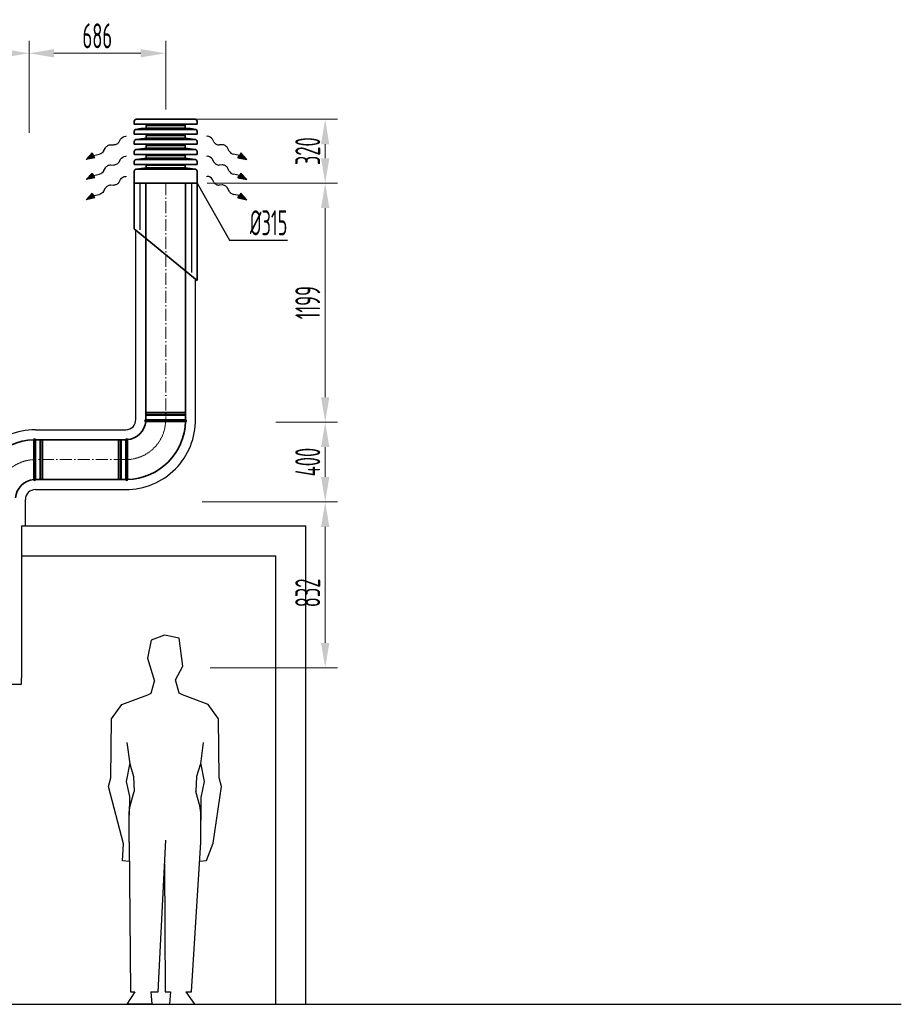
# Model space of a CAD drawing. Header units: millimetres. Extents: x 7400 to 85045, y 24168 to 123018.
# Tile 79 of 79: x 72082 to 76504, y 108547 to 113486. Entities that reach past the tile are written whole.
import ezdxf

# ---------------------------------------------------------------- set-up
doc = ezdxf.new("R2010")
doc.units = ezdxf.units.MM
for name, pattern in [('ACAD_ISO02W100', [15, 12, -3]), ('ACAD_ISO10W100', [18, 12, -3, 0, -3]), ('phl_thick', [0])]:
    doc.linetypes.add(name, pattern=pattern)
for name, color, linetype, lineweight in [('UT_KOTY - DIMENZE', 7, 'Continuous', 5), ('VZT_0D EHA (VÝFUK)', 14, 'Continuous', 35), ('VZT_13 EHA (VÝFUK) - OBRYS', 14, 'Continuous', 35), ('VZT_14 EHA (VÝFUK) - OSA', 14, 'ACAD_ISO10W100', 5), ('VZT_30 DISTRIBUČNÍ PRVKY - OBRYS', 1, 'Continuous', 35), ('VZT_50 POPIS - OBECNE', 7, 'Continuous', 13), ('VZT_60_KOTY - DIMENZE', 7, 'Continuous', 5)]:
    doc.layers.add(name, color=color, linetype=linetype, lineweight=lineweight)
doc.layers.add('VZT_15 EHA (VÝFUK) - NETISK', color=8, linetype='ACAD_ISO02W100', lineweight=5, plot=False)
doc.layers.add('VZT_IZOLACE - TEPELNÁ', color=6, linetype='IZOLACE TEPELNA')
doc.styles.add('EVORA_125', font='isocp.shx', dxfattribs={"width": 0.6, "height": 125})
doc.styles.add('ISOCP 2.5', font='isocp.shx', dxfattribs={"width": 0.6, "height": 2.5})
doc.styles.get("Standard").update_dxf_attribs({"font": 'arial.ttf'})
doc.linetypes.add('IZOLACE', pattern='A,0.00254,-2.54,[134,ltypeshp.shx,S=2.54,R=0,X=-2.54,Y=0],-5.08,[134,ltypeshp.shx,S=2.54,R=180,X=2.54,Y=0],-2.54', length=10.16254)
doc.linetypes.add('IZOLACE TEPELNA', pattern='A,12.7,-1.5,["T",Standard,S=2.54,R=0,X=0,Y=-1.27],-3', length=17.2)

msp = doc.modelspace()

# ---------------------------------------------------------------- linework, layer by layer
at = {"color": 8}
for p, q in [((72090.4, 110946.8), (73516.9, 110946.8)), ((73516.9, 108546.8), (73516.9, 110946.8)), ((73516.9, 108696.8), (73516.9, 110946.8)), ((72090.4, 110796.8), (73366.9, 110796.8)), ((73366.9, 108546.8), (73366.9, 110796.8)), ((67752.5, 108546.8), (76504.5, 108546.8))]:
    msp.add_line(p, q, dxfattribs=at)
for p, q in [((72808.7, 110398.3), (72741.6, 110373.9)), ((72881.3, 110382.6), (72808.7, 110398.3)), ((72741.6, 110373.9), (72722.1, 110283.7)), ((72900.8, 110243), (72881.3, 110382.6)), ((72722.1, 110283.7), (72757.3, 110167.4)), ((72862.7, 110174), (72900.8, 110243)), ((72740.6, 110108.3), (72757.3, 110167.4)), ((72881.3, 110108.3), (72862.7, 110174)), ((72594.9, 110050.7), (72724, 110098.4)), ((72724, 110098.4), (72740.6, 110108.3)), ((72897.9, 110098.4), (72881.3, 110108.3)), ((73027, 110050.7), (72897.9, 110098.4)), ((72542.1, 109978.5), (72594.9, 110050.7)), ((73079.9, 109978.5), (73027, 110050.7)), ((72539.2, 109682.9), (72542.1, 109978.5)), ((73082.7, 109682.9), (73079.9, 109978.5)), ((72619.9, 109860.3), (72633.6, 109753.5)), ((73002, 109860.3), (72988.3, 109753.5)), ((72633.7, 109757.3), (72615.4, 109663.8)), ((72633.6, 109753.5), (72652.8, 109689)), ((72988.3, 109753.5), (72969.1, 109689)), ((72988.2, 109757.3), (73006.5, 109663.8)), ((72527.6, 109638.7), (72539.2, 109682.9)), ((72615.4, 109663.8), (72632.1, 109588.6)), ((72652.8, 109689), (72655.9, 109614.7)), ((72969.1, 109689), (72966, 109614.7)), ((73006.5, 109663.8), (72989.8, 109584.4)), ((73094.3, 109638.7), (73082.7, 109682.9)), ((72602.4, 109351.9), (72527.6, 109638.7)), ((72636.5, 109542.7), (72655.9, 109614.7)), ((72985.4, 109542.7), (72966, 109614.7)), ((73051.9, 109355.8), (73094.3, 109638.7)), ((72632.1, 109588.6), (72631.2, 109496)), ((72989.8, 109584.4), (72990.7, 109471)), ((72631.1, 109359.5), (72631.2, 109508.7)), ((72631.2, 109508.7), (72636.5, 109542.7)), ((72990.7, 109508.7), (72985.4, 109542.7)), ((72990.8, 109359.5), (72990.7, 109508.7)), ((72598.2, 109266.7), (72602.4, 109351.9)), ((72631.1, 109359.5), (72638.1, 108609.8)), ((72775.9, 108609.8), (72815, 109369.6)), ((72943.7, 108609.8), (72990.8, 109359.5)), ((73018.9, 109268.2), (73051.9, 109355.8)), ((72632, 109262.9), (72598.2, 109266.7)), ((72985.1, 109264.4), (73018.9, 109268.2)), ((72808.8, 109249.5), (72812.2, 108609.8)), ((72659.4, 108609.8), (72619.5, 108546.8)), ((72638.1, 108609.8), (72659.4, 108609.8)), ((72739.3, 108609.8), (72775.9, 108609.8)), ((72739.3, 108609.8), (72744.9, 108547.9)), ((72812.2, 108609.8), (72837.6, 108609.8)), ((72837.6, 108609.8), (72833.9, 108548.3)), ((72915.7, 108609.8), (72943.7, 108609.8)), ((72915.7, 108609.8), (72959.2, 108547.2)), ((72744.9, 108547.9), (72619.5, 108546.8)), ((72833.9, 108548.3), (72959.2, 108547.2))]:
    msp.add_line(p, q)
at = {"layer": 'UT_KOTY - DIMENZE'}
for p, q in [((72128.5, 112917.6), (72128.5, 113379.8)), ((72128.5, 113004.9), (72128.5, 113379.8)), ((72814.1, 113036), (72814.1, 113379.8)), ((72689.1, 113317.3), (72253.5, 113317.3)), ((72864.1, 112986), (73676.8, 112986)), ((73614.3, 112791), (73614.3, 112861)), ((73021.6, 112666), (73676.8, 112666)), ((73407, 112666), (73676.8, 112666)), ((73614.3, 111591.8), (73614.3, 112541)), ((73365.9, 111466.8), (73676.8, 111466.8)), ((73407, 111466.8), (73676.8, 111466.8)), ((73614.3, 111191.8), (73614.3, 111341.8)), ((72996.9, 111066.8), (73676.8, 111066.8)), ((73037.3, 111066.8), (73676.8, 111066.8)), ((73614.3, 110359.7), (73614.3, 110941.8)), ((73037.3, 110234.7), (73676.8, 110234.7))]:
    msp.add_line(p, q, dxfattribs=at)
for points in [[(72003.5, 113338.1), (72003.5, 113296.5), (72128.5, 113317.3)], [(72253.5, 113338.1), (72253.5, 113296.5), (72128.5, 113317.3)], [(72689.1, 113338.1), (72689.1, 113296.5), (72814.1, 113317.3)], [(73593.5, 112861), (73635.1, 112861), (73614.3, 112986)], [(73593.5, 112791), (73635.1, 112791), (73614.3, 112666)], [(73593.5, 112541), (73635.1, 112541), (73614.3, 112666)], [(73593.5, 111591.8), (73635.1, 111591.8), (73614.3, 111466.8)], [(73593.5, 111341.8), (73635.1, 111341.8), (73614.3, 111466.8)], [(73593.5, 111191.8), (73635.1, 111191.8), (73614.3, 111066.8)], [(73593.5, 110941.8), (73635.1, 110941.8), (73614.3, 111066.8)], [(73593.5, 110359.7), (73635.1, 110359.7), (73614.3, 110234.7)]]:
    msp.add_solid(points, dxfattribs=at)
at = {"layer": 'VZT_0D EHA (VÝFUK)'}
for p, q in [((72656.6, 112666), (72656.6, 112435.8)), ((72971.6, 112666), (72971.6, 112178.3)), ((72656.6, 112435.8), (72971.6, 112178.3))]:
    msp.add_line(p, q, dxfattribs=at)
at = {"layer": 'VZT_13 EHA (VÝFUK) - OBRYS'}
for p, q in [((72914.1, 111478.8), (72714.1, 111478.8)), ((72814.1, 111470.8), (72914.1, 111470.8)), ((72152.4, 111278.8), (72152.4, 111378.8)), ((72160.4, 111178.8), (72160.4, 111378.8)), ((72614.1, 111378.8), (72614.1, 111178.8)), ((72622.1, 111278.9), (72622.1, 111178.8))]:
    msp.add_line(p, q, dxfattribs=at)
for points in [[(72714.1, 111478.8), (72714.1, 112666)], [(72914.1, 111478.8), (72914.1, 112666)], [(72160.4, 111378.8), (72614.1, 111378.8)], [(72160.4, 111178.8), (72614.1, 111178.8)]]:
    msp.add_lwpolyline(points, dxfattribs=at)
for centre, radius, start, end in [((72714.1, 111474.8), 4, 90, 265.4188), ((72914.1, 111474.8), 4, 270, 90), ((72614.1, 111478.8), 300, 271.5281, 358.4719), ((72614.1, 111478.8), 100, 274.5812, 355.4188), ((72160.4, 111078.8), 300, 91.5281, 178.4719), ((72156.4, 111378.8), 4, 0, 180), ((72618.1, 111378.8), 4, 4.5812, 180), ((72160.4, 111078.8), 100, 94.5812, 175.4188), ((72156.4, 111178.8), 4, 184.5812, 0), ((72618.1, 111178.8), 4, 180, 0)]:
    msp.add_arc(centre, radius, start, end, dxfattribs=at)
for points, knots in [([(72814.1, 111470.8), (72801.4, 111470.8), (72788.9, 111470.8), (72765.1, 111470.8), (72754, 111470.8), (72735.1, 111470.8), (72727.6, 111470.8), (72717, 111470.8), (72714.2, 111470.8), (72713.8, 111470.8), (72713.8, 111470.8), (72713.8, 111470.8)], [157.533456, 157.533456, 157.533456, 157.533456, 195.393508, 195.393508, 234.551342, 234.551342, 273.721472, 273.721472, 312.806301, 312.806301, 315.294186, 315.294186, 315.294186, 315.294186]), ([(72622.1, 111379.2), (72622.1, 111379.2), (72622.1, 111376.9), (72622.1, 111368), (72622.1, 111361), (72622.1, 111343.2), (72622.1, 111332.6), (72622.1, 111308.8), (72622.1, 111296), (72622.1, 111281.6), (72622.1, 111280.3), (72622.1, 111278.9)], [315.294186, 315.294186, 315.294186, 315.294186, 351.735982, 351.735982, 390.710875, 390.710875, 429.832624, 429.832624, 468.991563, 468.991563, 473.053633, 473.053633, 473.053633, 473.053633]), ([(72152.4, 111178.5), (72152.4, 111178.5), (72152.4, 111180.7), (72152.4, 111189.7), (72152.4, 111196.6), (72152.4, 111214.4), (72152.4, 111225.1), (72152.4, 111248.8), (72152.4, 111261.7), (72152.4, 111276), (72152.4, 111277.4), (72152.4, 111278.8)], [315.294186, 315.294186, 315.294186, 315.294186, 351.735982, 351.735982, 390.710875, 390.710875, 429.832624, 429.832624, 468.991563, 468.991563, 473.053633, 473.053633, 473.053633, 473.053633])]:
    msp.add_open_spline(points, degree=3, knots=knots, dxfattribs=at)
at = {"layer": 'VZT_14 EHA (VÝFUK) - OSA', "ltscale": 5}
for points in [[(72814.1, 112666), (72814.1, 111478.8)], [(72614.1, 111278.8), (72160.4, 111278.8)]]:
    msp.add_lwpolyline(points, dxfattribs=at)
at = {"layer": 'VZT_14 EHA (VÝFUK) - OSA', "ltscale": 0.3}
for points in [[(72614.1, 111278.8), (72614.1, 111278.8, 0.414214), (72814.1, 111478.8), (72814.1, 111478.8)], [(72160.4, 111278.8), (72160.4, 111278.8, 0.414214), (71960.4, 111078.8), (71960.4, 111078.8)]]:
    msp.add_lwpolyline(points, format="xyb", dxfattribs=at)
at = {"layer": 'VZT_15 EHA (VÝFUK) - NETISK', "ltscale": 0.4}
for p, q in [((72714.1, 111512.3), (72914.1, 111512.3)), ((72714.1, 111512.3), (72714.1, 111511.8)), ((72714.1, 111511.8), (72914.1, 111511.8)), ((72714.1, 111504.8), (72914.1, 111504.8)), ((72714.1, 111504.8), (72714.1, 111504.3)), ((72714.1, 111504.3), (72914.1, 111504.3)), ((72715.1, 111516.8), (72913.1, 111516.8)), ((72715.1, 111516.8), (72715.1, 111512.8)), ((72715.1, 111512.8), (72913.1, 111512.8)), ((72715.1, 111500.8), (72913.1, 111500.8)), ((72715.1, 111500.8), (72715.1, 111478.8)), ((72716.1, 111512.8), (72716.1, 111512.3)), ((72716.1, 111511.8), (72716.1, 111504.8)), ((72716.1, 111504.3), (72716.1, 111500.8)), ((72912.1, 111512.8), (72912.1, 111512.3)), ((72912.1, 111511.8), (72912.1, 111504.8)), ((72912.1, 111504.3), (72912.1, 111500.8)), ((72913.1, 111516.8), (72913.1, 111512.8)), ((72913.1, 111500.8), (72913.1, 111478.8)), ((72914.1, 111512.3), (72914.1, 111511.8)), ((72914.1, 111504.8), (72914.1, 111504.3)), ((72160.4, 111377.8), (72182.4, 111377.8)), ((72182.4, 111179.8), (72182.4, 111377.8)), ((72182.4, 111376.8), (72185.9, 111376.8)), ((72185.9, 111178.8), (72185.9, 111378.8)), ((72185.9, 111378.8), (72186.4, 111378.8)), ((72186.4, 111178.8), (72186.4, 111378.8)), ((72186.4, 111376.8), (72193.4, 111376.8)), ((72193.4, 111178.8), (72193.4, 111378.8)), ((72193.4, 111378.8), (72193.9, 111378.8)), ((72193.9, 111178.8), (72193.9, 111378.8)), ((72193.9, 111376.8), (72194.4, 111376.8)), ((72194.4, 111179.8), (72194.4, 111377.8)), ((72194.4, 111377.8), (72198.4, 111377.8)), ((72198.4, 111179.8), (72198.4, 111377.8)), ((72576.1, 111377.8), (72576.1, 111179.8)), ((72580.1, 111377.8), (72576.1, 111377.8)), ((72580.1, 111377.8), (72580.1, 111179.8)), ((72580.6, 111376.8), (72580.1, 111376.8)), ((72580.6, 111378.8), (72580.6, 111178.8)), ((72581.1, 111378.8), (72580.6, 111378.8)), ((72581.1, 111378.8), (72581.1, 111178.8)), ((72588.1, 111376.8), (72581.1, 111376.8)), ((72588.1, 111378.8), (72588.1, 111178.8)), ((72588.6, 111378.8), (72588.1, 111378.8)), ((72588.6, 111378.8), (72588.6, 111178.8)), ((72592.1, 111376.8), (72588.6, 111376.8)), ((72592.1, 111377.8), (72592.1, 111179.8)), ((72614.1, 111377.8), (72592.1, 111377.8)), ((72160.4, 111179.8), (72182.4, 111179.8)), ((72182.4, 111180.8), (72185.9, 111180.8)), ((72185.9, 111178.8), (72186.4, 111178.8)), ((72186.4, 111180.8), (72193.4, 111180.8)), ((72193.4, 111178.8), (72193.9, 111178.8)), ((72193.9, 111180.8), (72194.4, 111180.8)), ((72194.4, 111179.8), (72198.4, 111179.8)), ((72580.1, 111179.8), (72576.1, 111179.8)), ((72580.6, 111180.8), (72580.1, 111180.8)), ((72581.1, 111178.8), (72580.6, 111178.8)), ((72588.1, 111180.8), (72581.1, 111180.8)), ((72588.6, 111178.8), (72588.1, 111178.8)), ((72592.1, 111180.8), (72588.6, 111180.8)), ((72614.1, 111179.8), (72592.1, 111179.8))]:
    msp.add_line(p, q, dxfattribs=at)
at = {"layer": 'VZT_30 DISTRIBUČNÍ PRVKY - OBRYS', "linetype": 'phl_thick'}
for points in [[(72971.8, 112961.5), (72971.8, 112975.8, 0.414214), (72961.6, 112986), (72666.6, 112986, 0.414214), (72656.5, 112975.8), (72656.5, 112961.5)], [(72971.8, 112911.1), (72971.8, 112925.4, 0.414214), (72961.6, 112935.6), (72666.6, 112935.6, 0.414214), (72656.5, 112925.4), (72656.5, 112911.1)], [(72971.8, 112860.7), (72971.8, 112875, 0.414214), (72961.6, 112885.2), (72666.6, 112885.2, 0.414214), (72656.5, 112875), (72656.5, 112860.7)], [(72971.8, 112810.3), (72971.8, 112824.6, 0.414214), (72961.6, 112834.8), (72666.6, 112834.8, 0.414214), (72656.5, 112824.6), (72656.5, 112810.3)], [(72971.8, 112759.9), (72971.8, 112774.2, 0.414214), (72961.6, 112784.4), (72666.6, 112784.4, 0.414214), (72656.5, 112774.2), (72656.5, 112759.9)]]:
    msp.add_lwpolyline(points, format="xyb", close=True, dxfattribs=at)
for points in [[(72911.4, 112941.6), (72911.4, 112955.7), (72716.9, 112955.7), (72716.9, 112941.6)], [(72911.4, 112891.2), (72911.4, 112905.3), (72716.9, 112905.3), (72716.9, 112891.2)], [(72911.4, 112840.8), (72911.4, 112854.9), (72716.9, 112854.9), (72716.9, 112840.8)], [(72911.4, 112790.4), (72911.4, 112804.5), (72716.9, 112804.5), (72716.9, 112790.4)], [(72717, 112742), (72717, 112756.1), (72911.3, 112756.1), (72911.3, 112742)]]:
    msp.add_lwpolyline(points, close=True, dxfattribs=at)
msp.add_lwpolyline([(72971.6, 112725.8), (72971.6, 112666), (72656.6, 112666), (72656.6, 112725.8, -0.414214), (72666.8, 112736), (72961.5, 112736, -0.414214), (72971.6, 112725.8)], format="xyb", dxfattribs=at)
for centre, start, end in [((72770.8, 112279.1), 94.6512, 99.003), ((72857.5, 112279.1), 80.997, 85.3488), ((72770.8, 112228.7), 94.6512, 99.003), ((72857.5, 112228.7), 80.997, 85.3488), ((72770.8, 112178.3), 94.6512, 99.003), ((72857.5, 112178.3), 80.997, 85.3488), ((72770.8, 112127.9), 94.6512, 99.003), ((72857.5, 112127.9), 80.997, 85.3488), ((72770.9, 112079.5), 94.6512, 99.003), ((72857.4, 112079.5), 80.997, 85.3488)]:
    msp.add_arc(centre, 664.7, start, end, dxfattribs=at)
at = {"layer": 'VZT_50 POPIS - OBECNE', "color": 0, "lineweight": -2}
for p, q in [((72538.9, 112858.3), (72553.2, 112857.4)), ((72580.3, 112872.5), (72587.4, 112886.1)), ((73055.7, 112872.5), (73048.6, 112886.1)), ((73097.1, 112858.3), (73082.7, 112857.4)), ((72414.7, 112784.3), (72445.4, 112817.5)), ((72445.4, 112817.5), (72452.3, 112805.3)), ((72452.3, 112805.3), (72481.9, 112811.2)), ((72502.8, 112825.9), (72511.9, 112843.2)), ((73133.2, 112825.9), (73124.1, 112843.2)), ((73183.7, 112805.3), (73154.1, 112811.2)), ((73190.5, 112817.5), (73183.7, 112805.3)), ((73221.3, 112784.3), (73190.5, 112817.5)), ((72459.1, 112793.2), (72414.7, 112784.3)), ((72459.1, 112793.2), (72452.3, 112805.3)), ((72538.9, 112757.5), (72553.2, 112756.6)), ((72580.3, 112771.7), (72587.4, 112785.3)), ((73055.7, 112771.7), (73048.6, 112785.3)), ((73097.1, 112757.5), (73082.7, 112756.6)), ((73176.9, 112793.2), (73183.7, 112805.3)), ((73176.9, 112793.2), (73221.3, 112784.3)), ((72414.7, 112683.5), (72445.4, 112716.7)), ((72445.4, 112716.7), (72452.3, 112704.5)), ((72452.3, 112704.5), (72481.9, 112710.4)), ((72502.8, 112725.1), (72511.9, 112742.4)), ((73133.2, 112725.1), (73124.1, 112742.4)), ((73183.7, 112704.5), (73154.1, 112710.4)), ((73190.5, 112716.7), (73183.7, 112704.5)), ((73221.3, 112683.5), (73190.5, 112716.7)), ((72459.1, 112692.4), (72414.7, 112683.5)), ((72459.1, 112692.4), (72452.3, 112704.5)), ((72580.3, 112670.9), (72587.4, 112684.5)), ((73055.7, 112670.9), (73048.6, 112684.5)), ((73176.9, 112692.4), (73183.7, 112704.5)), ((73176.9, 112692.4), (73221.3, 112683.5)), ((72414.7, 112582.7), (72445.4, 112615.9)), ((72445.4, 112615.9), (72452.3, 112603.7)), ((72452.3, 112603.7), (72481.9, 112609.6)), ((72502.8, 112624.3), (72511.9, 112641.6)), ((72538.9, 112656.7), (72553.2, 112655.8)), ((73097.1, 112656.7), (73082.7, 112655.8)), ((73133.2, 112624.3), (73124.1, 112641.6)), ((73183.7, 112603.7), (73154.1, 112609.6)), ((73190.5, 112615.9), (73183.7, 112603.7)), ((73221.3, 112582.7), (73190.5, 112615.9)), ((72459.1, 112591.6), (72414.7, 112582.7)), ((72459.1, 112591.6), (72452.3, 112603.7)), ((73176.9, 112591.6), (73183.7, 112603.7)), ((73176.9, 112591.6), (73221.3, 112582.7))]:
    msp.add_line(p, q, dxfattribs=at)
at = {"layer": 'VZT_50 POPIS - OBECNE'}
for p, q in [((72613.5, 112901.2), (72617.1, 112901.2)), ((73022.5, 112901.2), (73018.9, 112901.2)), ((72613.5, 112800.4), (72617.1, 112800.4)), ((73022.5, 112800.4), (73018.9, 112800.4)), ((72613.5, 112699.6), (72617.1, 112699.6)), ((73022.5, 112699.6), (73018.9, 112699.6))]:
    msp.add_line(p, q, dxfattribs=at)
at = {"layer": 'VZT_50 POPIS - OBECNE', "color": 0, "lineweight": -2, "extrusion": (0, 0, -1)}
for centre, start_param, end_param in [((72530, 112842.6), 0.766537, 2.375056), ((72562.2, 112873.1), 3.908129, 5.516649), ((72605.5, 112885.5), 0.766537, 2.320574), ((72484.7, 112826.5), 3.908129, 5.191299), ((72530, 112741.8), 0.766537, 2.375056), ((72562.2, 112772.3), 3.908129, 5.516649), ((72605.5, 112784.7), 0.766537, 2.320574), ((72484.7, 112725.7), 3.908129, 5.191299), ((72562.2, 112671.5), 3.908129, 5.516649), ((72605.5, 112683.9), 0.766537, 2.320574), ((72484.7, 112624.9), 3.908129, 5.191299), ((72530, 112641), 0.766537, 2.375056)]:
    msp.add_ellipse(centre, major_axis=(-18.8, -10.5), ratio=0.625, start_param=start_param, end_param=end_param, dxfattribs=at)
at = {"layer": 'VZT_50 POPIS - OBECNE', "color": 0, "lineweight": -2}
for centre, start_param, end_param in [((73030.5, 112885.5), 0.766537, 2.320574), ((73073.8, 112873.1), 3.908129, 5.516649), ((73106, 112842.6), 0.766537, 2.375056), ((73151.3, 112826.5), 3.908129, 5.191299), ((73030.5, 112784.7), 0.766537, 2.320574), ((73073.8, 112772.3), 3.908129, 5.516649), ((73106, 112741.8), 0.766537, 2.375056), ((73151.3, 112725.7), 3.908129, 5.191299), ((73030.5, 112683.9), 0.766537, 2.320574), ((73073.8, 112671.5), 3.908129, 5.516649), ((73106, 112641), 0.766537, 2.375056), ((73151.3, 112624.9), 3.908129, 5.191299)]:
    msp.add_ellipse(centre, major_axis=(18.8, -10.5), ratio=0.625, start_param=start_param, end_param=end_param, dxfattribs=at)
for points in [[(72459.1, 112793.2), (72445.4, 112817.5), (72414.7, 112784.3)], [(73176.9, 112793.2), (73190.5, 112817.5), (73221.3, 112784.3)], [(72459.1, 112692.4), (72445.4, 112716.7), (72414.7, 112683.5)], [(73176.9, 112692.4), (73190.5, 112716.7), (73221.3, 112683.5)], [(72459.1, 112591.6), (72445.4, 112615.9), (72414.7, 112582.7)], [(73176.9, 112591.6), (73190.5, 112615.9), (73221.3, 112582.7)]]:
    msp.add_solid(points, dxfattribs=at)
at = {"layer": 'VZT_60_KOTY - DIMENZE', "linetype": 'ByBlock', "lineweight": -2}
msp.add_line((73134.3, 112379.4), (73184.3, 112379.4), dxfattribs=at)
for points in [[(72971.6, 112666), (73134.3, 112379.4)], [(73184.3, 112379.4), (73424.9, 112379.4)]]:
    msp.add_lwpolyline(points, dxfattribs=at)
at = {"layer": 'VZT_IZOLACE - TEPELNÁ', "linetype": 'IZOLACE', "ltscale": 2.6}
for p, q in [((72685, 112666), (72685, 112432)), ((72944, 112666), (72944, 112218.4))]:
    msp.add_line(p, q, dxfattribs=at)
at = {"layer": 'VZT_IZOLACE - TEPELNÁ', "ltscale": 0.5}
for p, q in [((72664.1, 111476.5), (72664.1, 112429.7)), ((72964.1, 111475.6), (72964.1, 112184.5)), ((72160.4, 111428.8), (72614.1, 111428.8)), ((72160.4, 111128.8), (72614.1, 111128.8)), ((72090.4, 110946.8), (72090.4, 110184.3)), ((71830.4, 110152.3), (72090.4, 110152.3)), ((72090.4, 110152.3), (72090.4, 110184.3))]:
    msp.add_line(p, q, dxfattribs=at)
at = {"layer": 'VZT_IZOLACE - TEPELNÁ', "ltscale": 10}
msp.add_line((72110.4, 110946.8), (72110.4, 111078.8), dxfattribs=at)
at = {"layer": 'VZT_IZOLACE - TEPELNÁ', "ltscale": 0.5}
for centre, radius, start, end in [((72614.1, 111478.8), 350, 270, 0.5304), ((72614.1, 111478.8), 50, 270, 2.6607), ((72160.4, 111078.8), 350, 89.9895, 180), ((72160.4, 111078.8), 50, 90, 180)]:
    msp.add_arc(centre, radius, start, end, dxfattribs=at)

# ---------------------------------------------------------------- texts
at = {"layer": 'UT_KOTY - DIMENZE', "insert": (72471.3, 113404.8), "char_height": 125, "attachment_point": 5, "style": 'ISOCP 2.5'}
msp.add_mtext('686', dxfattribs=at)
at = {"layer": 'UT_KOTY - DIMENZE', "char_height": 125, "attachment_point": 5, "rotation": 90, "style": 'ISOCP 2.5'}
for s, insert in [('320', (73526.8, 112826)), ('1199', (73526.8, 112066.4)), ('400', (73526.8, 111266.8)), ('832', (73526.8, 110610.4))]:
    msp.add_mtext(s, dxfattribs=dict(at, insert=insert))
at = {"layer": 'VZT_60_KOTY - DIMENZE', "linetype": 'phl_thick', "insert": (73424.9, 112529.4), "char_height": 125, "attachment_point": 3, "style": 'EVORA_125'}
msp.add_mtext('%%C315', dxfattribs=at)

doc.saveas('drawing.dxf')
